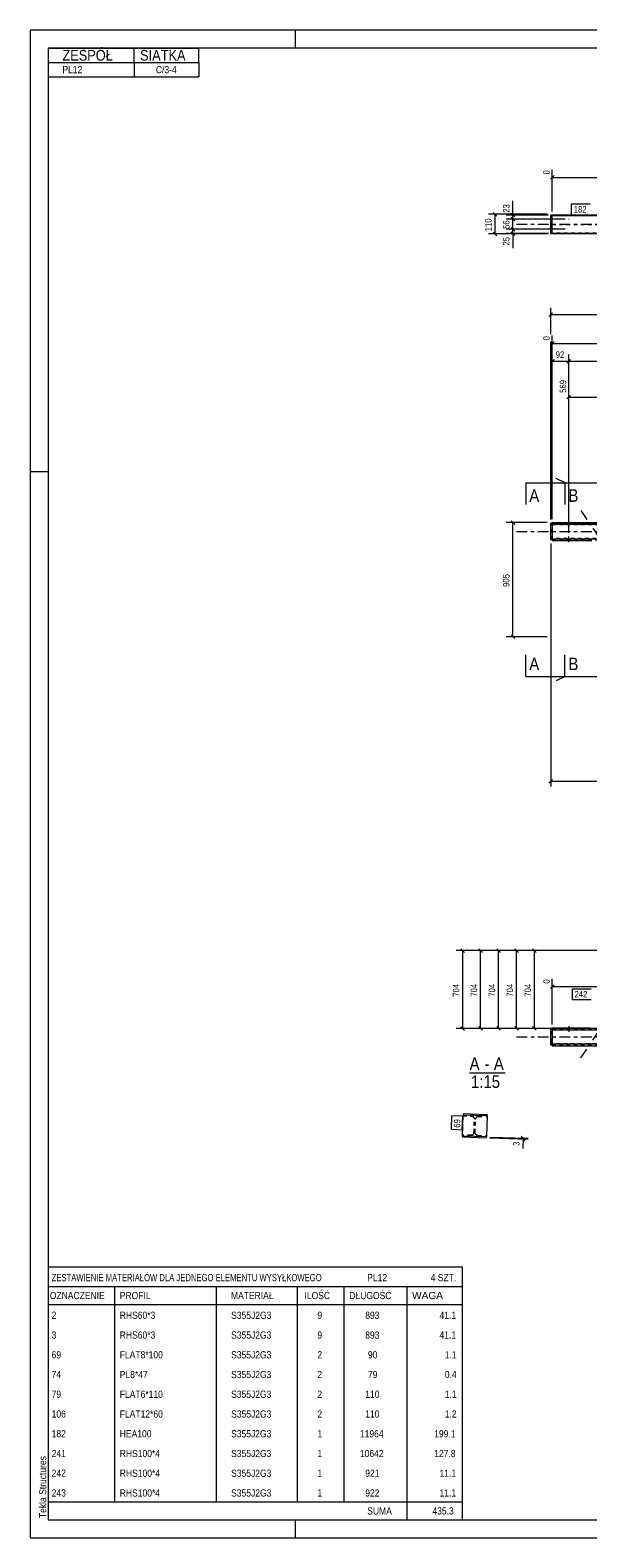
# Model space of a CAD drawing. Header units: millimetres. Extents: x 0 to 914, y 0 to 420.
# Tile 1 of 9: x 0 to 156, y 0 to 420. Entities that reach past the tile are written whole.
import ezdxf

# ---------------------------------------------------------------- set-up
doc = ezdxf.new("R2010")
doc.units = ezdxf.units.MM
for name, pattern in [('XKITLINE00', [0]), ('XKITLINE01', [4, 1, -1, 1, -1]), ('XKITLINE02', [4, 2, -2]), ('XKITLINE03', [6, 3, -1, 1, -1])]:
    doc.linetypes.add(name, pattern=pattern)
for name, color, linetype, lineweight in [('Arkusz rysunku', 3, 'Continuous', 0), ('Element', 2, 'Continuous', 0), ('Inny typ obiektu', 7, 'Continuous', 0), ('Przekrój', 7, 'Continuous', 0), ('Wymiar', 4, 'Continuous', 0), ('Znak elementu', 2, 'Continuous', 0), ('Śruba', 3, 'Continuous', 0)]:
    doc.layers.add(name, color=color, linetype=linetype, lineweight=lineweight)
doc.styles.add('ARIAL', font='ARIAL.TTF')

msp = doc.modelspace()

# ---------------------------------------------------------------- linework, layer by layer
at = {"layer": 'Arkusz rysunku', "linetype": 'XKITLINE00', "lineweight": 0}
for p, q in [((914, 420), (0, 420)), ((0, 420), (0, 0)), ((74, 415), (74, 420)), ((909, 415), (5, 415)), ((5, 415), (5, 5)), ((5, 297), (0, 297)), ((5, 5), (909, 5)), ((74, 0), (74, 5)), ((0, 0), (914, 0))]:
    msp.add_line(p, q, dxfattribs=at)
at = {"layer": 'Element', "linetype": 'XKITLINE03', "lineweight": 0}
for p, q in [((135.58, 365.91), (753.78, 365.91)), ((153.52, 365.97), (188.85, 365.98)), ((153.52, 286.19), (166.31, 267.5)), ((135.58, 280.34), (753.78, 280.34)), ((153.52, 133.7), (166.29, 152.36)), ((135.58, 139.56), (753.78, 139.56)), ((123.97, 114.77), (123.97, 114.77))]:
    msp.add_line(p, q, dxfattribs=at)
at = {"layer": 'Element', "linetype": 'XKITLINE00', "lineweight": 0}
for p, q in [((145.18, 363.34), (145.18, 368.48)), ((145.58, 368.48), (145.18, 368.48)), ((145.18, 368.33), (145.58, 368.33)), ((145.58, 368.48), (145.58, 368.47)), ((743.78, 368.48), (145.58, 368.48)), ((145.58, 368.33), (145.58, 368.48)), ((145.58, 368.47), (743.78, 368.47)), ((145.58, 363.33), (145.58, 368.34)), ((145.58, 368.34), (743.78, 368.34)), ((145.58, 368.33), (743.78, 368.33)), ((145.18, 363.34), (145.58, 363.34)), ((145.58, 363.33), (743.78, 363.33)), ((145.58, 282.67), (145.18, 282.67)), ((145.18, 278.01), (145.18, 282.67)), ((145.18, 282.51), (145.58, 282.51)), ((145.58, 282.82), (145.58, 282.26)), ((145.58, 282.82), (743.78, 282.82)), ((145.58, 282.66), (743.78, 282.66)), ((145.58, 282.51), (145.58, 278.01)), ((743.78, 282.26), (145.58, 282.26)), ((145.58, 278.01), (145.18, 278.01)), ((145.58, 278.26), (145.58, 277.86)), ((145.58, 278.26), (743.78, 278.26)), ((145.58, 277.86), (156.59, 277.86)), ((145.18, 137.23), (145.18, 141.88)), ((145.18, 141.88), (145.58, 141.88)), ((145.18, 141.73), (145.58, 141.73)), ((145.58, 141.48), (145.58, 142.03)), ((145.58, 142.03), (156.2, 142.03)), ((727.69, 141.88), (145.58, 141.88)), ((145.58, 141.73), (145.58, 137.23)), ((145.58, 141.48), (743.78, 141.48)), ((145.58, 137.23), (145.18, 137.23)), ((145.58, 137.08), (145.58, 137.48)), ((743.78, 137.48), (145.58, 137.48)), ((145.58, 137.08), (743.78, 137.08)), ((120.54, 111.88), (120.73, 117.88)), ((120.74, 118.08), (120.73, 117.88)), ((120.73, 117.88), (127.4, 117.67)), ((127.4, 117.87), (120.74, 118.08)), ((127.4, 117.67), (127.21, 111.67)), ((127.4, 117.87), (127.4, 117.67)), ((120.54, 111.88), (120.54, 111.68)), ((127.21, 111.67), (120.54, 111.88)), ((120.54, 111.68), (127.2, 111.47)), ((127.21, 111.67), (127.2, 111.47))]:
    msp.add_line(p, q, dxfattribs=at)
at = {"layer": 'Element', "linetype": 'XKITLINE01', "lineweight": 0}
for p, q in [((145.58, 368.34), (145.58, 368.48)), ((145.58, 363.34), (145.58, 368.48)), ((145.58, 365.99), (743.78, 365.99)), ((145.58, 365.83), (743.78, 365.83)), ((145.18, 363.48), (145.58, 363.48)), ((145.58, 363.48), (743.78, 363.48)), ((743.78, 363.47), (145.58, 363.47)), ((145.58, 363.34), (743.78, 363.34)), ((145.58, 278.01), (145.58, 282.67)), ((145.58, 282.66), (145.58, 282.42)), ((145.58, 282.42), (743.78, 282.42)), ((145.58, 282.31), (743.78, 282.31)), ((145.58, 282.26), (145.58, 278.32)), ((145.58, 282.26), (145.58, 281.97)), ((145.58, 278.17), (145.18, 278.17)), ((145.58, 278.42), (145.58, 278.26)), ((743.78, 278.42), (145.58, 278.42)), ((743.78, 278.36), (145.58, 278.36)), ((145.58, 278.02), (743.78, 278.02)), ((145.18, 141.88), (145.18, 141.73)), ((145.58, 141.88), (145.58, 141.73)), ((145.58, 141.63), (743.78, 141.63)), ((145.58, 138.15), (145.58, 141.58)), ((145.58, 141.53), (743.78, 141.53)), ((145.18, 137.39), (145.58, 137.39)), ((145.58, 137.48), (145.58, 138.16)), ((145.58, 137.58), (145.58, 137.64)), ((145.58, 137.64), (743.78, 137.64)), ((743.78, 137.58), (145.58, 137.58)), ((145.58, 137.24), (743.78, 137.24)), ((120.73, 117.88), (120.72, 117.54)), ((127.4, 117.67), (127.39, 117.33)), ((120.72, 117.54), (123.09, 117.47)), ((123.09, 117.47), (123.39, 117.4)), ((123.74, 112.91), (123.86, 116.65)), ((123.81, 116.95), (123.86, 116.65)), ((124.08, 112.9), (124.2, 116.63)), ((124.2, 116.63), (124.27, 116.94)), ((124.71, 117.36), (125.02, 117.41)), ((125.02, 117.41), (127.39, 117.33)), ((120.55, 112.21), (120.54, 111.88)), ((122.92, 112.14), (120.55, 112.21)), ((123.23, 112.19), (122.92, 112.14)), ((123.74, 112.91), (123.67, 112.61)), ((124.13, 112.6), (124.08, 112.9)), ((124.85, 112.08), (124.55, 112.15)), ((124.85, 112.08), (127.22, 112)), ((127.22, 112), (127.21, 111.67))]:
    msp.add_line(p, q, dxfattribs=at)
for centre, start, end in [((123.06, 116.67), 20.6923, 65.6923), ((125, 116.61), 110.6923, 155.6923), ((122.95, 112.94), 290.6923, 335.6923), ((124.88, 112.88), 200.6923, 245.6923)]:
    msp.add_arc(centre, 0.8, start, end, dxfattribs=at)
at = {"layer": 'Inny typ obiektu', "linetype": 'XKITLINE00', "lineweight": 0}
for p, q in [((5, 415), (47, 415)), ((5, 415), (5, 411)), ((29, 411), (29, 415)), ((47, 411), (47, 415)), ((5, 411), (47, 411)), ((5, 411), (5, 407)), ((29, 411), (29, 407)), ((47, 411), (47, 407)), ((5, 407), (47, 407)), ((122.54, 129.58), (132.42, 129.58)), ((5, 75.5), (5, 70)), ((5, 75.5), (120.5, 75.5)), ((120.5, 75.5), (120.5, 70)), ((5, 70), (5, 65)), ((5, 70), (120.5, 70)), ((23.5, 70), (23.5, 65)), ((52, 65), (52, 70)), ((74.5, 70), (74.5, 65)), ((87.5, 70), (87.5, 65)), ((105, 70), (105, 65)), ((120.5, 70), (120.5, 65)), ((5, 65), (120.5, 65)), ((5, 65), (5, 59.5)), ((23.5, 65), (23.5, 59.5)), ((52, 59.5), (52, 65)), ((74.5, 65), (74.5, 59.5)), ((87.5, 65), (87.5, 59.5)), ((105, 65), (105, 59.5)), ((120.5, 65), (120.5, 59.5)), ((5, 59.5), (5, 54)), ((23.5, 59.5), (23.5, 54)), ((52, 54), (52, 59.5)), ((74.5, 59.5), (74.5, 54)), ((87.5, 59.5), (87.5, 54)), ((105, 59.5), (105, 54)), ((120.5, 59.5), (120.5, 54)), ((5, 54), (5, 48.5)), ((23.5, 54), (23.5, 48.5)), ((52, 48.5), (52, 54)), ((74.5, 54), (74.5, 48.5)), ((87.5, 54), (87.5, 48.5)), ((105, 54), (105, 48.5)), ((120.5, 54), (120.5, 48.5)), ((5, 48.5), (5, 43)), ((23.5, 48.5), (23.5, 43)), ((52, 43), (52, 48.5)), ((74.5, 48.5), (74.5, 43)), ((87.5, 48.5), (87.5, 43)), ((105, 48.5), (105, 43)), ((120.5, 48.5), (120.5, 43)), ((5, 43), (5, 37.5)), ((23.5, 43), (23.5, 37.5)), ((52, 37.5), (52, 43)), ((74.5, 43), (74.5, 37.5)), ((87.5, 43), (87.5, 37.5)), ((105, 43), (105, 37.5)), ((120.5, 43), (120.5, 37.5)), ((5, 37.5), (5, 32)), ((23.5, 37.5), (23.5, 32)), ((52, 32), (52, 37.5)), ((74.5, 37.5), (74.5, 32)), ((87.5, 37.5), (87.5, 32)), ((105, 37.5), (105, 32)), ((120.5, 37.5), (120.5, 32)), ((5, 32), (5, 26.5)), ((23.5, 32), (23.5, 26.5)), ((52, 26.5), (52, 32)), ((74.5, 32), (74.5, 26.5)), ((87.5, 32), (87.5, 26.5)), ((105, 32), (105, 26.5)), ((120.5, 32), (120.5, 26.5)), ((5, 26.5), (5, 21)), ((23.5, 26.5), (23.5, 21)), ((52, 21), (52, 26.5)), ((74.5, 26.5), (74.5, 21)), ((87.5, 26.5), (87.5, 21)), ((105, 26.5), (105, 21)), ((120.5, 26.5), (120.5, 21)), ((5, 21), (5, 15.5)), ((23.5, 21), (23.5, 15.5)), ((52, 15.5), (52, 21)), ((74.5, 21), (74.5, 15.5)), ((87.5, 21), (87.5, 15.5)), ((105, 21), (105, 15.5)), ((120.5, 21), (120.5, 15.5)), ((5, 15.5), (5, 10)), ((23.5, 15.5), (23.5, 10)), ((52, 10), (52, 15.5)), ((74.5, 15.5), (74.5, 10)), ((87.5, 15.5), (87.5, 10)), ((105, 15.5), (105, 10)), ((120.5, 15.5), (120.5, 10)), ((5, 10), (5, 5)), ((5, 10), (120.5, 10)), ((105, 10), (105, 5)), ((120.5, 10), (120.5, 5)), ((5, 5), (120.5, 5))]:
    msp.add_line(p, q, dxfattribs=at)
at = {"layer": 'Przekrój', "linetype": 'XKITLINE00', "lineweight": 0}
for p, q in [((149.18, 293.85), (146.68, 295.1)), ((138.18, 293.85), (138.18, 287.85)), ((138.18, 293.85), (144.18, 293.85)), ((144.18, 293.85), (149.18, 293.85)), ((149.09, 293.85), (149.09, 287.85)), ((149.09, 293.85), (155.09, 293.85)), ((155.09, 293.85), (160.09, 293.85)), ((138.18, 239.97), (138.18, 245.97)), ((149.09, 239.97), (149.09, 245.97)), ((138.18, 239.97), (144.18, 239.97)), ((144.18, 239.97), (149.18, 239.97)), ((149.18, 239.97), (146.68, 238.72)), ((149.09, 239.97), (155.09, 239.97)), ((155.09, 239.97), (160.09, 239.97))]:
    msp.add_line(p, q, dxfattribs=at)
at = {"layer": 'Wymiar', "linetype": 'XKITLINE00', "lineweight": 0}
for p, q in [((146.08, 379.49), (145.07, 378.47)), ((145.58, 369.48), (145.58, 381.13)), ((145.58, 378.98), (445.07, 378.98)), ((134.62, 368.47), (134.62, 372.49)), ((134.62, 368.47), (134.62, 372.49)), ((144.18, 368.73), (127.76, 368.73)), ((129.11, 369.24), (130.13, 368.22)), ((129.62, 363.23), (129.62, 368.73)), ((144.58, 368.47), (132.76, 368.47)), ((149.18, 367.35), (132.76, 367.35)), ((149.18, 367.35), (134.02, 367.35)), ((134.11, 368.98), (135.13, 367.96)), ((134.11, 367.86), (135.13, 366.84)), ((134.11, 367.86), (135.13, 366.84)), ((134.62, 367.35), (134.62, 368.47)), ((134.62, 364.55), (134.62, 367.35)), ((144.18, 363.23), (127.76, 363.23)), ((129.11, 363.74), (130.13, 362.72)), ((149.18, 364.55), (132.76, 364.55)), ((144.58, 363.33), (132.76, 363.33)), ((149.18, 364.55), (134.02, 364.55)), ((134.11, 365.06), (135.13, 364.04)), ((134.11, 365.06), (135.13, 364.04)), ((134.11, 363.84), (135.13, 362.82)), ((134.62, 363.33), (134.62, 364.55)), ((134.62, 363.33), (134.62, 359.31)), ((134.62, 363.33), (134.62, 359.31)), ((145.68, 341.26), (144.67, 340.25)), ((145.18, 335.27), (145.18, 342.61)), ((145.18, 340.75), (178.62, 340.75)), ((146.08, 333.26), (145.07, 332.25)), ((145.18, 283.67), (145.18, 333.21)), ((145.58, 283.82), (145.58, 334.91)), ((145.58, 332.75), (445.07, 332.75)), ((146.08, 328.26), (145.07, 327.25)), ((145.58, 283.82), (145.58, 329.61)), ((145.58, 327.75), (150.18, 327.75)), ((150.68, 328.26), (149.67, 327.25)), ((150.68, 328.26), (149.67, 327.25)), ((150.18, 279.93), (150.18, 329.61)), ((150.18, 279.93), (150.18, 329.61)), ((150.18, 327.75), (743.78, 327.75)), ((150.18, 279.93), (150.18, 323.38)), ((150.68, 318.26), (149.67, 317.25)), ((150.18, 317.75), (178.62, 317.75)), ((144.18, 282.82), (132.76, 282.82)), ((134.11, 283.32), (135.13, 282.31)), ((134.62, 251), (134.62, 282.82)), ((145.18, 277.01), (145.18, 209.31)), ((144.18, 251), (132.76, 251)), ((134.11, 251.51), (135.13, 250.5)), ((145.68, 211.26), (144.67, 210.25)), ((145.18, 210.75), (744.18, 210.75)), ((120.11, 164.12), (121.13, 163.1)), ((125.11, 164.12), (126.13, 163.1)), ((130.11, 164.12), (131.13, 163.1)), ((135.11, 164.12), (136.13, 163.1)), ((140.11, 164.12), (141.13, 163.1)), ((166.49, 163.61), (118.76, 163.61)), ((120.62, 141.88), (120.62, 163.61)), ((166.49, 163.61), (123.76, 163.61)), ((125.62, 141.91), (125.62, 163.61)), ((166.49, 163.61), (128.76, 163.61)), ((130.62, 141.91), (130.62, 163.61)), ((166.49, 163.61), (133.76, 163.61)), ((135.62, 141.91), (135.62, 163.61)), ((166.49, 163.61), (138.76, 163.61)), ((140.62, 141.91), (140.62, 163.61)), ((145.58, 143.03), (145.58, 155.73)), ((146.08, 154.09), (145.07, 153.07)), ((145.58, 153.58), (727.21, 153.58)), ((161.15, 141.88), (118.76, 141.88)), ((120.11, 142.38), (121.13, 141.37)), ((217.53, 141.91), (123.76, 141.91)), ((125.11, 142.42), (126.13, 141.4)), ((275.09, 141.91), (128.76, 141.91)), ((130.11, 142.42), (131.13, 141.4)), ((332.66, 141.91), (133.76, 141.91)), ((135.11, 142.42), (136.13, 141.4)), ((390.22, 141.91), (138.76, 141.91)), ((140.11, 142.42), (141.13, 141.4)), ((128.2, 111.44), (138.89, 111.1)), ((128.21, 111.64), (138.89, 111.3)), ((136.96, 111.87), (137.95, 110.82)), ((136.96, 111.67), (137.94, 110.62)), ((137.45, 111.15), (137.36, 108.46)), ((137.45, 111.15), (137.36, 108.46)), ((137.45, 111.15), (137.45, 111.35))]:
    msp.add_line(p, q, dxfattribs=at)
at = {"layer": 'Znak elementu', "linetype": 'XKITLINE00', "lineweight": 0}
for p, q in [((150.98, 371.58), (156.18, 371.58)), ((150.98, 368.58), (150.98, 371.58)), ((150.98, 368.58), (156.18, 368.58)), ((151.2, 152.94), (156.4, 152.94)), ((151.2, 149.94), (151.2, 152.94)), ((151.2, 149.94), (156.4, 149.94)), ((117.5, 113.71), (117.62, 117.58)), ((120.5, 113.61), (117.5, 113.71)), ((120.62, 117.48), (117.62, 117.58)), ((120.5, 113.61), (120.62, 117.48))]:
    msp.add_line(p, q, dxfattribs=at)
at = {"layer": 'Śruba', "linetype": 'XKITLINE02', "lineweight": 0}
for p, q in [((150.18, 367.4), (150.18, 367.35)), ((150.18, 364.6), (150.18, 364.55))]:
    msp.add_line(p, q, dxfattribs=at)
at = {"layer": 'Śruba', "linetype": 'XKITLINE00', "lineweight": 0}
for p, q in [((150.18, 277.43), (150.18, 278.93)), ((150.18, 277.35), (150.18, 278.85)), ((150.18, 142.55), (150.18, 141.05)), ((150.18, 142.46), (150.18, 140.96))]:
    msp.add_line(p, q, dxfattribs=at)

# ---------------------------------------------------------------- texts
at = {"layer": 'Arkusz rysunku', "style": 'ARIAL', "width": 0.85}
msp.add_text('Tekla Structures', height=2, rotation=90, dxfattribs=at).set_placement((4.5, 5.5))
at = {"layer": 'Inny typ obiektu', "style": 'ARIAL'}
for s, height, width, p in [('ZESPÓŁ', 3, 0.85, (9, 411.5)), ('SIATKA', 3, 0.85, (30.66, 411.5)), ('PL12', 2, 0.85, (9, 408)), ('C/3-4', 2, 0.85, (35.07, 408)), ('A', 3.5, 0.85, (122.54, 130.33)), ('-', 3.5, 0.85, (126.7, 130.33)), ('A', 3.5, 0.85, (129.3, 130.33)), ('1:15', 3.5, 0.85, (122.93, 125.33)), ('ZESTAWIENIE MATERIAŁÓW DLA JEDNEGO ELEMENTU WYSYŁKOWEGO', 2, 0.765, (6, 71.5)), ('PL12', 2, 0.85, (94, 71.5)), ('4', 2, 0.85, (111.69, 71.5)), (' SZT.', 2, 0.85, (113, 71.5)), ('OZNACZENIE', 2, 0.85, (5.5, 66.5)), ('PROFIL', 2, 0.85, (25, 66.5)), ('MATERIAŁ', 2, 0.85, (56, 66.5)), ('ILOŚĆ', 2, 0.85, (76.5, 66.5)), ('DŁUGOŚĆ', 2, 0.85, (89, 66.5)), ('WAGA', 2, 1.008832, (106.5, 66.5)), ('2', 2, 0.85, (6, 61)), ('RHS60*3', 2, 0.85, (25, 61)), ('S355J2G3', 2, 0.85, (56.04, 61)), ('9', 2, 0.85, (80.09, 61)), ('893', 2, 0.85, (93.44, 61)), ('41.1', 2, 0.85, (114.15, 61)), ('3', 2, 0.85, (6, 55.5)), ('RHS60*3', 2, 0.85, (25, 55.5)), ('S355J2G3', 2, 0.85, (56.04, 55.5)), ('9', 2, 0.85, (80.09, 55.5)), ('893', 2, 0.85, (93.44, 55.5)), ('41.1', 2, 0.85, (114.15, 55.5)), ('69', 2, 0.85, (6, 50)), ('FLAT8*100', 2, 0.85, (25, 50)), ('S355J2G3', 2, 0.85, (56.04, 50)), ('2', 2, 0.85, (80.09, 50)), ('90', 2, 0.85, (94.19, 50)), ('1.1', 2, 0.85, (115.63, 50)), ('74', 2, 0.85, (6, 44.5)), ('PL8*47', 2, 0.85, (25, 44.5)), ('S355J2G3', 2, 0.85, (56.04, 44.5)), ('2', 2, 0.85, (80.09, 44.5)), ('79', 2, 0.85, (94.19, 44.5)), ('0.4', 2, 0.85, (115.63, 44.5)), ('79', 2, 0.85, (6, 39)), ('FLAT6*110', 2, 0.85, (25, 39)), ('S355J2G3', 2, 0.85, (56.04, 39)), ('2', 2, 0.85, (80.09, 39)), ('110', 2, 0.85, (93.44, 39)), ('1.1', 2, 0.85, (115.63, 39)), ('106', 2, 0.85, (6, 33.5)), ('FLAT12*60', 2, 0.85, (25, 33.5)), ('S355J2G3', 2, 0.85, (56.04, 33.5)), ('2', 2, 0.85, (80.09, 33.5)), ('110', 2, 0.85, (93.44, 33.5)), ('1.2', 2, 0.85, (115.63, 33.5)), ('182', 2, 0.85, (6, 28)), ('HEA100', 2, 0.85, (25, 28)), ('S355J2G3', 2, 0.85, (56.04, 28)), ('1', 2, 0.85, (80.09, 28)), ('11964', 2, 0.85, (91.96, 28)), ('199.1', 2, 0.85, (112.67, 28)), ('241', 2, 0.85, (6, 22.5)), ('RHS100*4', 2, 0.85, (25, 22.5)), ('S355J2G3', 2, 0.85, (56.04, 22.5)), ('1', 2, 0.85, (80.09, 22.5)), ('10642', 2, 0.85, (91.96, 22.5)), ('127.8', 2, 0.85, (112.67, 22.5)), ('242', 2, 0.85, (6, 17)), ('RHS100*4', 2, 0.85, (25, 17)), ('S355J2G3', 2, 0.85, (56.04, 17)), ('1', 2, 0.85, (80.09, 17)), ('921', 2, 0.85, (93.44, 17)), ('11.1', 2, 0.85, (114.15, 17)), ('243', 2, 0.85, (6, 11.5)), ('RHS100*4', 2, 0.85, (25, 11.5)), ('S355J2G3', 2, 0.85, (56.04, 11.5)), ('1', 2, 0.85, (80.09, 11.5)), ('922', 2, 0.85, (93.44, 11.5)), ('11.1', 2, 0.85, (114.15, 11.5)), ('SUMA', 2, 0.85, (94, 6.5)), ('435.3', 2, 0.85, (112.17, 6.5))]:
    msp.add_text(s, height=height, dxfattribs=dict(at, width=width)).set_placement(p)
at = {"layer": 'Przekrój', "style": 'ARIAL', "width": 0.85}
for s, p in [('A', (139.18, 288.6)), ('B', (150.09, 288.6)), ('A', (139.18, 241.72)), ('B', (150.09, 241.72))]:
    msp.add_text(s, height=3.5, dxfattribs=at).set_placement(p)
at = {"layer": 'Wymiar', "style": 'ARIAL', "width": 0.85}
for s, rotation, p in [('0', 90.0002, (144.86, 379.8)), ('23', 90.0002, (133.66, 369.14)), ('110', 90.0002, (128.66, 363.98)), ('56', 90.0002, (133.66, 364.62)), ('25', 90.0002, (133.66, 359.99)), ('0', 90.0002, (144.86, 333.57)), ('569', 90.0002, (149.46, 318.97)), ('905', 90.0002, (133.66, 264.91)), ('0', 90.0002, (144.86, 154.4)), ('704', 90.0002, (119.66, 150.74)), ('704', 90.0002, (124.66, 150.75)), ('704', 90.0002, (129.66, 150.75)), ('704', 90.0002, (134.66, 150.75)), ('704', 90.0002, (139.66, 150.75)), ('3', 88.1897, (136.43, 109.17))]:
    msp.add_text(s, height=1.8, rotation=rotation, dxfattribs=at).set_placement(p)
msp.add_text('92', height=1.8, dxfattribs=at).set_placement((146.54, 328.71))
at = {"layer": 'Znak elementu', "style": 'ARIAL', "width": 0.85}
for s, p in [('182', (151.58, 369.18)), ('242', (151.8, 150.54))]:
    msp.add_text(s, height=1.8, dxfattribs=at).set_placement(p)
msp.add_text('69', height=1.8, rotation=88.1897, dxfattribs=at).set_placement((119.92, 114.23))

doc.saveas('drawing.dxf')
